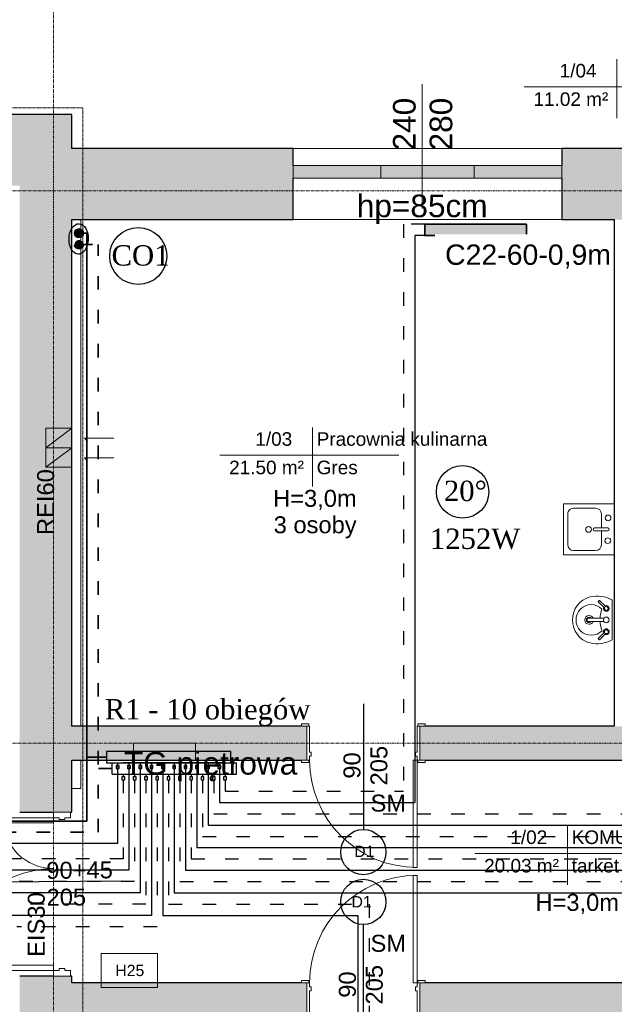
# Model space of a CAD drawing. Header units: inches. Extents: x -112469 to 885939, y -131046 to 286269.
# Tile 74 of 138: x 94495 to 99755, y -107776 to -99067. Entities that reach past the tile are written whole.
import ezdxf
from ezdxf.lldxf.tags import DXFTag

# ---------------------------------------------------------------- set-up
doc = ezdxf.new("R2010")
doc.units = ezdxf.units.IN
doc.header["$MEASUREMENT"] = 0
for name, pattern in [('ACAD_ISO03W100', [30, 12, -18]), ('Aligning Line 1_8_', [0.635, 0.3175, -0.3175]), ('Dash', [1.06, 0.53, -0.53]), ('Linia siatki', [0.9925, 0.47, -0.2175, 0.0875, -0.2175])]:
    doc.linetypes.add(name, pattern=pattern)
for name, color, linetype, lineweight in [('_IS_CO grzejniki', 1, 'Continuous', 35), ('_IS_CO opis', 26, 'Continuous', 25), ('_IS_CO powrót', 5, 'ACAD_ISO03W100', 30), ('_IS_CO zasilenie', 1, 'Continuous', 30), ('_IS_CT powrot', 242, 'ACAD_ISO03W100', 35), ('_IS_CT zasilenie', 248, 'Continuous', 35), ('A-AREA-IDEN', 251, 'Continuous', 9), ('A-DETL', 251, 'Continuous', 9), ('A-DETL-MEDM', 251, 'Continuous', 25), ('A-DETL-THIN', 251, 'Continuous', 9), ('A-DOOR', 251, 'Continuous', 9), ('A-DOOR-FRAM', 251, 'Continuous', 18), ('A-FLOR', 251, 'Continuous', 9), ('A-GLAZ', 251, 'Continuous', 9), ('A-WALL', 251, 'Continuous', 9), ('A-WALL-PATT', 254, 'Continuous', 25), ('G-ANNO-TEXT', 251, 'Continuous', 9), ('I-WALL', 251, 'Continuous', 9), ('P-SANR-FIXT', 251, 'Continuous', 9), ('S-GRID', 251, 'Continuous', 9)]:
    doc.layers.add(name, color=color, linetype=linetype, lineweight=lineweight)
for name, color, linetype in [('IS_Armatura_Therm', 7, 'SOLID'), ('IS_Rozdzielacze_Powrót', 5, 'Dash'), ('IS_Rozdzielacze_Zasilanie', 1, 'SOLID')]:
    doc.layers.add(name, color=color, linetype=linetype)
doc.styles.add('Arial', font='arial.ttf', dxfattribs={"height": 25})
doc.styles.add('Arial_1', font='arial.ttf', dxfattribs={"height": 12})
doc.styles.add('Arial_2', font='arial.ttf', dxfattribs={"height": 10})
doc.styles.add('Arial_3', font='arial.ttf', dxfattribs={"height": 15})
doc.styles.add('Arial_5', font='arial.ttf', dxfattribs={"height": 20})
doc.styles.add('krzysiek', font='times.ttf')
tags = doc.linetypes.add('SOLID', pattern=[10, 10, 0]).pattern_tags.tags
tags[6:7] = [DXFTag(74, 4), DXFTag(75, 0), DXFTag(340, '0'), DXFTag(46, 0.0), DXFTag(50, 0.0), DXFTag(44, 0.0), DXFTag(45, 0.0)]
tags[4:5] = [DXFTag(74, 4), DXFTag(75, 0), DXFTag(340, '0'), DXFTag(46, 0.0), DXFTag(50, 0.0), DXFTag(44, 0.0), DXFTag(45, 0.0)]

# ---------------------------------------------------------------- blocks, each defined once
blk = doc.blocks.new('Etyk_pom_1_mala - Etyk_pom_1_mala-219433-4_Poziom piętra')
at = {"layer": 'A-AREA-IDEN'}
for p, q in [((-0.0958, 0.1444), (-0.0958, -0.3781)), ((-0.9154, -0.1015), (0.6661, -0.1015))]:
    blk.add_line(p, q, dxfattribs=at)
blk = doc.blocks.new('Zlew kuchenny - typu wyspowego - 450 x 450mm-657858-4_Poziom piętra')
at = {"layer": 'P-SANR-FIXT'}
for p, q in [((-20.93, 22.27), (24.07, 22.27)), ((-20.93, -22.73), (-20.93, 22.27)), ((-12.04, 18.46), (15.18, 18.46)), ((24.07, 22.27), (24.07, -22.73)), ((-17.12, -6.22), (-17.12, 13.38)), ((20.26, 13.38), (20.26, -6.22)), ((0.3, -17.02), (0.3, -5.31)), ((2.84, -17.02), (2.84, -5.31)), ((0.3, -11.3), (-12.04, -11.3)), ((15.18, -11.3), (2.84, -11.3))]:
    blk.add_line(p, q, dxfattribs=at)
for centre, radius, start, end in [((-12.04, 13.38), 5.08, 90, 180), ((15.18, 13.38), 5.08, 360, 90), ((1.57, 0), 2.54, 360, 180), ((1.57, 0), 2.54, 180, 0), ((-12.04, -6.22), 5.08, 180, 270), ((1.57, -5.31), 1.27, 360, 180), ((15.18, -6.22), 5.08, 270, 0), ((-8.43, -17.02), 2.54, 0, 180), ((-8.43, -17.02), 2.54, 180, 0), ((1.57, -17.02), 1.27, 180, 0), ((11.73, -17.23), 2.54, 360, 180), ((11.73, -17.23), 2.54, 180, 0)]:
    blk.add_arc(centre, radius, start, end, dxfattribs=at)
blk = doc.blocks.new('Lavabo mural - 05 - 440mm x 350mm-346807-4_Poziom piętra')
at = {"layer": 'P-SANR-FIXT'}
for p, q in [((17.65, 0), (-17.65, 0)), ((-17.19, -11.05), (-11.74, -5.6)), ((-16.1, -12.14), (-10.65, -6.69)), ((-1.5, -21.49), (-1.5, -7.07)), ((1.5, -21.49), (1.5, -7.07)), ((16.41, -12.14), (10.96, -6.69)), ((17.5, -11.05), (12.05, -5.6))]:
    blk.add_line(p, q, dxfattribs=at)
for centre, radius, start, end in [((5.33, -13.08), 26.44, 150.36495, 193.63505), ((-5.33, -13.08), 26.44, 346.36495, 29.63505), ((-10.13, -5.07), 2.5, 0, 180), ((-10.13, -5.07), 2.5, 180, 207.05328), ((-10.13, -5.07), 1.7, 360, 180), ((-10.13, -5.07), 1.7, 180, 198.05956), ((-10.13, -5.07), 1.7, 198.05956, 360), ((-10.13, -5.07), 2.5, 242.94672, 0), ((0, -5.07), 2.5, 0, 180), ((0, -5.07), 2.5, 180, 0), ((10.43, -5.07), 2.5, 360, 180), ((10.43, -5.07), 2.5, 180, 297.05328), ((10.43, -5.07), 1.7, 0, 180), ((10.43, -5.07), 1.7, 180, 0), ((10.43, -5.07), 2.5, 332.94672, 360), ((0, -18.36), 13.5, 135.46291, 45.05561), ((-0.16, 16.03), 26.66, 249.19864, 267.10928), ((0, -20.36), 3.86, 112.88275, 180), ((-0.16, 16.03), 26.66, 273.5606, 291.31988), ((0, -20.36), 3.86, 360, 67.11782), ((-0.59, -14.51), 20.35, 193.63505, 271.65578), ((0, -20.36), 3.86, 180, 360), ((0, -20.36), 2.35, 129.68263, 180), ((0, -20.36), 2.35, 180, 360), ((0.59, -14.51), 20.35, 268.34422, 346.36495), ((0, -20.36), 2.35, 360, 50.3185)]:
    blk.add_arc(centre, radius, start, end, dxfattribs=at)
for centre, major_axis, ratio, start_param, end_param in [((-16.65, -11.59), (-0.545, 0.545), 0.274309, 0, 3.141593), ((16.95, -11.59), (0.545, 0.545), 0.274309, 3.141593, 6.283185), ((0, -21.49), (-1.5, 0), 0.428525, 0, 3.141593)]:
    blk.add_ellipse(centre, major_axis=major_axis, ratio=ratio, start_param=start_param, end_param=end_param, dxfattribs=at)
blk = doc.blocks.new('Aluminum_2 szybowe - 160x140 wymiana-631431-4_Poziom piętra')
at = {"layer": 'A-GLAZ'}
blk.add_hatch(color=256, dxfattribs=at).paths.add_polyline_path([(22.84, 7.73), (22.84, 19.16), (-137.16, 19.16), (-137.16, 7.73), (-117.44, 7.73)])
for p, q in [((-137.16, 19.16), (22.84, 19.16)), ((-137.16, 7.73), (-137.16, 19.16)), ((22.84, 19.16), (22.84, 7.73)), ((22.84, 7.73), (-137.16, 7.73))]:
    blk.add_line(p, q, dxfattribs=at)
blk = doc.blocks.new('Drzwi-korytarz-niesymetryczne-wpuszczane - 1350 x 2000mm-591046-4_Poziom piętra')
at = {"layer": 'A-DOOR', "lineweight": 18}
for p, q in [((-67.5, -6.365), (-67.5, 83.635)), ((-67.5, 83.635), (-63, 83.635)), ((-63, 83.635), (-63, -6.365)), ((67.5, 38.635), (63, 38.635)), ((63, 38.635), (63, -6.365)), ((67.5, -6.365), (67.5, 38.635)), ((-63, -6.365), (-67.5, -6.365)), ((63, -6.365), (67.5, -6.365))]:
    blk.add_line(p, q, dxfattribs=at)
at = {"layer": 'A-DOOR'}
for centre, radius, start, end in [((-67.5, -6.365), 90, 0, 90), ((67.5, -6.365), 45, 90, 180)]:
    blk.add_arc(centre, radius, start, end, dxfattribs=at)
at = {"layer": 'A-DOOR-FRAM'}
for p, q in [((-67.5, -6.365), (-72.5, -6.365)), ((-72.5, -6.365), (-72.5, -21.365)), ((-67.5, -11.34125), (-67.5, -6.365)), ((67.5, -6.365), (67.5, -11.34125)), ((72.5, -6.365), (67.5, -6.365)), ((72.5, -21.365), (72.5, -6.365)), ((-65.9125, -11.34125), (-67.5, -11.34125)), ((-67.5, -21.365), (-67.5, -16.44375)), ((-67.5, -16.44375), (-65.9125, -16.44375)), ((-65.9125, -16.44375), (-65.9125, -11.34125)), ((67.5, -11.34125), (65.9125, -11.34125)), ((65.9125, -11.34125), (65.9125, -16.44375)), ((65.9125, -16.44375), (67.5, -16.44375)), ((67.5, -16.44375), (67.5, -21.365)), ((-72.5, -21.365), (-67.5, -21.365)), ((67.5, -21.365), (72.5, -21.365))]:
    blk.add_line(p, q, dxfattribs=at)
blk = doc.blocks.new('wewnetrzne dwupanelowe - 900 x 2100mm-591853-4_Poziom piętra')
at = {"layer": 'A-DOOR', "lineweight": 18}
for p, q in [((47.5, 117.6825), (44, 117.6825)), ((44, 117.6825), (44, 22.6825)), ((47.5, 22.6825), (47.5, 117.6825)), ((44, 22.6825), (47.5, 22.6825))]:
    blk.add_line(p, q, dxfattribs=at)
at = {"layer": 'A-DOOR'}
for p, q in [((-48.135, 24.6825), (-54.635, 24.6825)), ((-54.635, 24.6825), (-54.635, 22.6825)), ((-54.635, 22.6825), (-48.135, 22.6825)), ((-48.135, 22.6825), (-48.135, 24.6825)), ((54.635, 24.6825), (48.135, 24.6825)), ((48.135, 24.6825), (48.135, 22.6825)), ((48.135, 22.6825), (54.635, 22.6825)), ((54.635, 22.6825), (54.635, 24.6825)), ((-48.135, -23.3175), (-54.635, -23.3175)), ((-54.635, -23.3175), (-54.635, -25.3175)), ((-54.635, -25.3175), (-48.135, -25.3175)), ((-48.135, -25.3175), (-48.135, -23.3175)), ((54.635, -23.3175), (48.135, -23.3175)), ((48.135, -23.3175), (48.135, -25.3175)), ((48.135, -25.3175), (54.635, -25.3175)), ((54.635, -25.3175), (54.635, -23.3175))]:
    blk.add_line(p, q, dxfattribs=at)
blk.add_arc((47.5, 22.6825), 95, 90, 180, dxfattribs=at)
at = {"layer": 'A-DOOR-FRAM'}
for p, q in [((-47.5, 22.6825), (-50, 22.6825)), ((-50, 22.6825), (-50, -23.3175)), ((-47.5, 19.1825), (-47.5, 22.6825)), ((-46.23, 19.1825), (-47.5, 19.1825)), ((-46.23, 15.69), (-46.23, 19.1825)), ((47.5, 19.1825), (46.23, 19.1825)), ((46.23, 19.1825), (46.23, 15.69)), ((47.5, 22.6825), (47.5, 19.1825)), ((50, 22.6825), (47.5, 22.6825)), ((50, -23.3175), (50, 22.6825)), ((-47.5, -23.3175), (-47.5, 15.69)), ((-47.5, 15.69), (-46.23, 15.69)), ((46.23, 15.69), (47.5, 15.69)), ((47.5, 15.69), (47.5, -23.3175)), ((-50, -23.3175), (-47.5, -23.3175)), ((47.5, -23.3175), (50, -23.3175))]:
    blk.add_line(p, q, dxfattribs=at)
blk = doc.blocks.new('wewnetrzne dwupanelowe - 900 x 2100mm-640922-4_Poziom piętra')
at = {"layer": 'A-DOOR'}
for p, q in [((-54.635, 17.3175), (-48.135, 17.3175)), ((-54.635, 15.3175), (-54.635, 17.3175)), ((-48.135, 15.3175), (-54.635, 15.3175)), ((-48.135, 17.3175), (-48.135, 15.3175)), ((48.135, 17.3175), (54.635, 17.3175)), ((48.135, 15.3175), (48.135, 17.3175)), ((54.635, 15.3175), (48.135, 15.3175)), ((54.635, 17.3175), (54.635, 15.3175)), ((-54.635, -14.6825), (-48.135, -14.6825)), ((-54.635, -16.6825), (-54.635, -14.6825)), ((-48.135, -16.6825), (-54.635, -16.6825)), ((-48.135, -14.6825), (-48.135, -16.6825)), ((48.135, -14.6825), (54.635, -14.6825)), ((48.135, -16.6825), (48.135, -14.6825)), ((54.635, -16.6825), (48.135, -16.6825)), ((54.635, -14.6825), (54.635, -16.6825))]:
    blk.add_line(p, q, dxfattribs=at)
at = {"layer": 'A-DOOR', "lineweight": 18}
for p, q in [((44, -14.6825), (47.5, -14.6825)), ((44, -109.6825), (44, -14.6825)), ((47.5, -14.6825), (47.5, -109.6825)), ((47.5, -109.6825), (44, -109.6825))]:
    blk.add_line(p, q, dxfattribs=at)
at = {"layer": 'A-DOOR'}
blk.add_arc((47.5, -14.6825), 95, 180, 270, dxfattribs=at)
at = {"layer": 'A-DOOR-FRAM'}
for p, q in [((-50, 15.3175), (-47.5, 15.3175)), ((-50, -14.6825), (-50, 15.3175)), ((-47.5, 15.3175), (-47.5, -7.69)), ((47.5, 15.3175), (50, 15.3175)), ((47.5, -7.69), (47.5, 15.3175)), ((50, 15.3175), (50, -14.6825)), ((-47.5, -7.69), (-46.23, -7.69)), ((-46.23, -7.69), (-46.23, -11.1825)), ((46.23, -7.69), (47.5, -7.69)), ((46.23, -11.1825), (46.23, -7.69)), ((-47.5, -14.6825), (-50, -14.6825)), ((-47.5, -11.1825), (-47.5, -14.6825)), ((-46.23, -11.1825), (-47.5, -11.1825)), ((47.5, -11.1825), (46.23, -11.1825)), ((47.5, -14.6825), (47.5, -11.1825)), ((50, -14.6825), (47.5, -14.6825))]:
    blk.add_line(p, q, dxfattribs=at)
blk = doc.blocks.new('PIĘTRO')
at = {"layer": 'A-WALL-PATT', "lineweight": 9}
h = blk.add_hatch(color=251, dxfattribs=at)
h.paths.add_polyline_path([(17964.73, -431.43), (18592.2, -431.43), (18592.2, 198.57), (17852.2, 198.57), (17852.2, -431.43)])
h.paths.add_polyline_path([(15592.2, -431.43), (16452.2, -431.43), (16452.2, 198.57), (14817.2, 198.57), (14817.2, -431.43), (15112.2, -431.43)])
h.paths.add_polyline_path([(13417.2, -431.43), (13417.2, 198.57), (13042.2, 198.57), (13042.2, -431.43)])
h = blk.add_hatch(color=251, dxfattribs=at)
h.paths.add_polyline_path([(18592.2, -15201.43), (19052.2, -15201.43), (19052.2, -7421.43), (18592.2, -7421.43), (18592.2, -15051.43)])
h.paths.add_polyline_path([(18892.2, -5971.43), (19052.2, -5971.43), (19052.2, 198.57), (18592.2, 198.57), (18592.2, -5971.43)])
h = blk.add_hatch(color=251, dxfattribs=at)
h.paths.add_polyline_path([(23852.2, -731.43), (24052.2, -731.43), (24052.2, -101.43), (23386.8, -101.43), (23386.8, -731.43)])
h.paths.add_polyline_path([(19052.2, -731.43), (21012.2, -731.43), (21012.2, -101.43), (19052.2, -101.43)])
h = blk.add_hatch(color=251, dxfattribs=at)
h.paths.add_polyline_path([(24664.4, -5511.43), (24664.4, -5211.43), (22132.2, -5211.43), (22132.2, -5511.43), (24454.07, -5511.43)])
h.paths.add_polyline_path([(21132.2, -5511.43), (21132.2, -5211.43), (19052.2, -5211.43), (19052.2, -5511.43), (21085.85, -5511.43)])
h = blk.add_hatch(color=251, dxfattribs=at)
h.paths.add_polyline_path([(29222.2, -7941.43), (29222.2, -7481.43), (27322.2, -7481.43), (27322.2, -7941.43), (27698.75, -7941.43)])
h.paths.add_polyline_path([(22132.2, -7941.43), (26322.2, -7941.43), (26322.2, -7481.43), (22132.2, -7481.43), (22132.2, -7551.35)])
h.paths.add_polyline_path([(21085.85, -7941.43), (21132.2, -7941.43), (21132.2, -7481.43), (19052.2, -7481.43), (19052.2, -7941.43), (20832.2, -7941.43)])
at = {"layer": 'A-DETL', "color": 251, "linetype": 'Aligning Line 1_8_', "lineweight": 18}
for p in [(15191.51, 258.16), (19151.51, -7981.84)]:
    blk.add_line(p, (19151.51, 258.16), dxfattribs=at)
at = {"layer": 'A-DETL', "color": 251, "lineweight": 18}
for p, q in [((19052.2, -2576.46), (18822.2, -2748.54)), ((18822.2, -2576.46), (18822.2, -2748.54)), ((19052.2, -2576.46), (18822.2, -2576.46)), ((19052.2, -2748.54), (19052.2, -2576.46)), ((19164.21, -2664.74), (19192.5, -2693.02)), ((19424.21, -2664.74), (19164.21, -2664.74)), ((19164.21, -2664.74), (19424.21, -2664.74)), ((19052.2, -2748.54), (18822.2, -2920.63)), ((18822.2, -2748.54), (18822.2, -2920.63)), ((19052.2, -2748.54), (18822.2, -2748.54)), ((18822.2, -2748.54), (19052.2, -2748.54)), ((19052.2, -2920.63), (19052.2, -2748.54)), ((19164.21, -2836.83), (19192.5, -2865.11)), ((19424.21, -2836.83), (19164.21, -2836.83)), ((19164.21, -2836.83), (19424.21, -2836.83)), ((18822.2, -2920.63), (19052.2, -2920.63))]:
    blk.add_line(p, q, dxfattribs=at)
at = {"layer": 'A-DETL-MEDM', "color": 251}
for p, q in [((21632.2, -5015.22), (21632.2, -6125.22)), ((19495.82, -6581.62), (18385.88, -6592.35)), ((21632.2, -8075.79), (21632.2, -6965.79))]:
    blk.add_line(p, q, dxfattribs=at)
for centre in [(21632.2, -6325.22), (21632.2, -6765.79)]:
    blk.add_circle(centre, 200, dxfattribs=at)
at = {"layer": 'A-DETL-THIN', "color": 251}
for p, q in [((22151.8, 467.55), (22151.8, -632.45)), ((20147.11, -5361.43), (19597.67, -5361.43)), ((19597.67, -5361.43), (19597.67, -5511.43)), ((20147.11, -5511.43), (20147.11, -5361.43)), ((19597.67, -5511.43), (20147.11, -5511.43)), ((19311.55, -7521.43), (19311.55, -7221.43)), ((19311.55, -7221.43), (19811.55, -7221.43)), ((19811.55, -7221.43), (19811.55, -7521.43)), ((19811.55, -7521.43), (19311.55, -7521.43))]:
    blk.add_line(p, q, dxfattribs=at)
at = {"layer": 'A-FLOR', "color": 251}
for p, q in [((19132.2, -731.43), (19132.2, -5211.43)), ((19132.2, -5511.43), (19132.2, -5761.43)), ((19132.2, -5761.43), (19052.2, -5761.43))]:
    blk.add_line(p, q, dxfattribs=at)
at = {"layer": 'A-WALL', "color": 251, "lineweight": 25}
for p, q in [((19052.2, 198.57), (17852.2, 198.57)), ((19052.2, -101.43), (19052.2, 198.57)), ((21012.2, -101.43), (19052.2, -101.43)), ((21012.2, -251.43), (21012.2, -101.43)), ((23386.8, -101.43), (23386.8, -251.43)), ((25282.2, -101.43), (23386.8, -101.43)), ((21012.2, -731.43), (21012.2, -365.73)), ((23386.8, -365.73), (23386.8, -731.43)), ((19052.2, -731.43), (21012.2, -731.43)), ((19052.2, -5211.43), (19052.2, -731.43)), ((23386.8, -731.43), (23852.2, -731.43)), ((21085.85, -5211.43), (19052.2, -5211.43)), ((23852.2, -5211.43), (22178.55, -5211.43)), ((19052.2, -5511.43), (21085.85, -5511.43)), ((19052.2, -5971.43), (19052.2, -5511.43)), ((22178.55, -5511.43), (25555.85, -5511.43)), ((18592.2, -5971.43), (18892.2, -5971.43)), ((19042.2, -5971.43), (19052.2, -5971.43)), ((18892.2, -7421.43), (18592.2, -7421.43)), ((19052.2, -7421.43), (19042.2, -7421.43)), ((19052.2, -7481.43), (19052.2, -7421.43)), ((21085.85, -7481.43), (19052.2, -7481.43)), ((26275.85, -7481.43), (22178.55, -7481.43))]:
    blk.add_line(p, q, dxfattribs=at)
at = {"layer": 'A-WALL', "color": 251}
for p, q in [((21012.2, -101.43), (23386.8, -101.43)), ((23386.8, -731.43), (21012.2, -731.43))]:
    blk.add_line(p, q, dxfattribs=at)
at = {"layer": 'I-WALL', "color": 251, "lineweight": 25}
blk.add_line((23852.2, -731.43), (23852.2, -5211.43), dxfattribs=at)
at = {"layer": 'S-GRID', "color": 251, "linetype": 'Linia siatki'}
for p, q in [((18892.2, 3814.58), (18892.2, -22310.93)), ((-1420.75, -476.43), (33508.1, -476.43)), ((-1420.75, -5361.43), (33508.1, -5361.43))]:
    blk.add_line(p, q, dxfattribs=at)
at = {"layer": 'A-AREA-IDEN', "color": 251, "xscale": 999.9999999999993, "yscale": 999.9999999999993, "zscale": 999.9999999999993}
for p in [(23970.68, 544.22), (21278.56, -2713.37), (23534.19, -6235.36)]:
    blk.add_blockref('Etyk_pom_1_mala - Etyk_pom_1_mala-219433-4_Poziom piętra', p, dxfattribs=at)
at = {"layer": 'A-DOOR', "color": 251, "xscale": 10, "yscale": 10, "zscale": 10}
for name, p in [('wewnetrzne dwupanelowe - 900 x 2100mm-640922-4_Poziom piętra', (21632.2, -5364.6)), ('wewnetrzne dwupanelowe - 900 x 2100mm-591853-4_Poziom piętra', (21632.2, -7708.25))]:
    blk.add_blockref(name, p, dxfattribs=at)
at = {"layer": 'A-DOOR', "color": 251, "xscale": 10, "yscale": 10, "zscale": 10, "rotation": 89.99999999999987}
blk.add_blockref('Drzwi-korytarz-niesymetryczne-wpuszczane - 1350 x 2000mm-591046-4_Poziom piętra', (18828.55, -6696.43), dxfattribs=at)
at = {"layer": 'A-GLAZ', "color": 251, "xscale": 10, "yscale": 10, "zscale": 10}
for p in [(22383.8, -442.99), (23158.4, -442.99)]:
    blk.add_blockref('Aluminum_2 szybowe - 160x140 wymiana-631431-4_Poziom piętra', p, dxfattribs=at)
at = {"layer": 'P-SANR-FIXT', "color": 251, "xscale": 10, "yscale": 10, "zscale": 10}
for name, p, rotation in [('Zlew kuchenny - typu wyspowego - 450 x 450mm-657858-4_Poziom piętra', (23624.86, -3486.54), 89.99999999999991), ('Lavabo mural - 05 - 440mm x 350mm-346807-4_Poziom piętra', (23832.2, -4271.72), 269.9999999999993)]:
    blk.add_blockref(name, p, dxfattribs=dict(at, rotation=rotation))
at = {"layer": 'A-AREA-IDEN', "color": 251, "char_height": 120, "attachment_point": 1, "style": 'Arial_1'}
for s, insert, width in [('1/04', (23368.77, 645.93), 424.8944), ('11.02 m²', (23137.41, 394.22), 857.8056), ('1/03', (20676.65, -2611.65), 424.8944), ('Pracownia kulinarna', (21219.43, -2611.65), 1948.1006), ('21.50 m²', (20445.29, -2863.36), 857.8056), ('Gres', (21219.43, -2863.36), 472.9956), ('1/02', (22932.28, -6133.65), 424.8944), ('KOMUNIKACJA', (23475.06, -6133.65), 1563.2906), ('20.03 m²', (22700.92, -6385.36), 857.8056), ('tarket', (23475.06, -6385.36), 553.1644)]:
    blk.add_mtext(s, dxfattribs=dict(at, insert=insert, width=width))
at = {"layer": 'G-ANNO-TEXT', "color": 251, "attachment_point": 1}
for s, insert, char_height, width, rotation, style in [('240', (21894.51, -119.66), 200, 577.215, 90, 'Arial_5'), ('280', (22218.62, -119.66), 200, 577.215, 90, 'Arial_5'), ('REI60', (18746.36, -3520.63), 150, 713.5019, 90, 'Arial_3'), ('90', (21456.35, -5675.85), 150, 288.6075, 90, 'Arial_3'), ('205', (21694.48, -5735.38), 150, 432.9112, 90, 'Arial_3'), ('90+45', (18827.02, -6412.23), 150, 729.5356, 0.553767, 'Arial_3'), ('205', (18829.32, -6650.35), 150, 432.9112, 0.553767, 'Arial_3'), ('EIS30', (18663.66, -7251.43), 150, 697.4681, 90, 'Arial_3'), ('90', (21415.69, -7613.5), 150, 288.6075, 90, 'Arial_3'), ('205', (21653.82, -7673.03), 150, 432.9112, 90, 'Arial_3')]:
    blk.add_mtext(s, dxfattribs=dict(at, insert=insert, char_height=char_height, width=width, rotation=rotation, style=style))
for s, insert, char_height, width, style in [('hp=85cm', (21574.32, -509.74), 200, 1435.0206, 'Arial_5'), ('H=3,0m', (20833.76, -3121.3), 150, 913.9237, 'Arial_3'), ('3 osoby', (20838.81, -3355.33), 150, 873.8394, 'Arial_3'), ('TG pi', (19514.75, -5439.68), 200, 841.7719, 'Arial_5'), ('ętrowa', (20209.28, -5439.68), 200, 1018.1431, 'Arial_5'), ('SM', (21695.62, -5816.76), 150, 384.81, 'Arial_3'), ('D1', (21551.71, -6268.83), 100, 216.4556, 'Arial_2'), ('H=3,0m', (23154.54, -6694.99), 150, 913.9237, 'Arial_3'), ('D1', (21527.69, -6714.54), 100, 216.4556, 'Arial_2'), ('SM', (21695.62, -7056.76), 150, 384.81, 'Arial_3'), ('H25', (19438.47, -7321.72), 100, 304.6413, 'Arial_2')]:
    blk.add_mtext(s, dxfattribs=dict(at, insert=insert, char_height=char_height, width=width, style=style))

msp = doc.modelspace()

# ---------------------------------------------------------------- block references
at = {"layer": '_IS_CO zasilenie', "ltscale": 10}
msp.add_blockref('PIĘTRO', (75903.1, -100104.2), dxfattribs=at)

# ---------------------------------------------------------------- next in the draw order: hatches: boundary and pattern name
at = {"layer": '_IS_CO grzejniki'}
h = msp.add_hatch(color=256, dxfattribs=at)
h.dxf.hatch_style = 1
edge = h.paths.add_edge_path()
edge.add_line((98978.5, -100976.7), (98978.5, -100876.7))
edge.add_line((98678.5, -100876.7), (98078.5, -100876.7))
edge.add_line((98078.5, -100876.7), (98078.5, -100976.7))
edge.add_line((98078.5, -100976.7), (98678.5, -100976.7))
at = {"layer": '_IS_CO powrót', "ltscale": 10}
msp.add_hatch(color=256, dxfattribs=at).paths.add_polyline_path([(95019.1, -101095.4, 1), (95019.1, -101015.4, 1)])
at = {"layer": '_IS_CO zasilenie', "ltscale": 10}
msp.add_hatch(color=256, dxfattribs=at).paths.add_polyline_path([(95018.8, -100995.6, 1), (95018.8, -100915.6, 1)])

# ---------------------------------------------------------------- next in the draw order: linework, layer by layer
msp.add_ellipse((95016.7, -101006.7), major_axis=(5.1, 135.2), ratio=0.629138)
at = {"layer": '_IS_CO grzejniki'}
msp.add_lwpolyline([(98978.5, -100976.7), (98978.5, -100876.7), (98078.5, -100876.7), (98078.5, -100976.7)], close=True, dxfattribs=at)
at = {"layer": '_IS_CO opis', "lineweight": -3, "ltscale": 15}
for centre, radius in [((95543.6, -101157.6), 252.1), ((98413.3, -103243), 232.3)]:
    msp.add_circle(centre, radius, dxfattribs=at)
at = {"layer": '_IS_CO powrót', "ltscale": 10}
for p, q in [((98078.5, -100876.7), (97890.5, -100876.7)), ((97890.5, -100876.7), (97890.5, -105890.2)), ((95412, -105789.3), (95412, -106490.2)), ((95511.9, -105789.3), (95511.9, -106690.2)), ((95611.9, -105789.3), (95611.9, -106890.2)), ((95711.9, -105789.3), (95711.9, -106990.2)), ((95811.9, -105789.3), (95811.9, -106890.2)), ((95911.9, -105789.3), (95911.9, -106690.2)), ((96011.9, -105789.3), (96011.9, -106490.2)), ((96111.9, -105789.3), (96111.9, -106290.2)), ((96211.9, -105789.3), (96211.9, -106090.2)), ((96312, -105789.3), (96312, -105890.2)), ((96312, -105890.2), (97890.5, -105890.2)), ((96211.9, -106090.2), (102045.7, -106090.2)), ((96111.9, -106290.2), (103145.7, -106290.2)), ((95412, -106490.2), (90499, -106490.2)), ((96011.9, -106490.2), (105025.3, -106490.2)), ((95511.9, -106690.2), (92387.7, -106690.2)), ((95911.9, -106690.2), (103124.8, -106690.2)), ((95611.9, -106890.2), (92937.6, -106890.2)), ((95811.9, -106890.2), (97585.3, -106890.2)), ((97585.3, -106890.2), (97585.3, -115208.1)), ((95711.9, -107090.2), (94468.7, -107090.2))]:
    msp.add_line(p, q, dxfattribs=at)
msp.add_circle((95018.8, -101055.2), 40, dxfattribs=at)
at = {"layer": '_IS_CO zasilenie', "ltscale": 10}
for p, q in [((98078.5, -100976.7), (97990.5, -100976.7)), ((97990.5, -100976.7), (97990.5, -105990.2)), ((95362, -105689.3), (95362, -106354.5)), ((95462, -105689.3), (95462, -106590.2)), ((95562, -105689.3), (95562, -106790.2)), ((95662, -105689.3), (95662, -106990.2)), ((95762, -105689.3), (95762, -106990.2)), ((95862, -105689.3), (95862, -106790.2)), ((95962, -105689.3), (95962, -106590.2)), ((96061.9, -105689.3), (96061.9, -106390.2)), ((96162, -105689.3), (96162, -106190.2)), ((96262, -105689.3), (96262, -105990.2)), ((96262, -105990.2), (97990.5, -105990.2)), ((96162, -106190.2), (102145.7, -106190.2)), ((95362, -106354.5), (90399, -106354.5)), ((96061.9, -106390.2), (103245.7, -106390.2)), ((95462, -106590.2), (92287.7, -106590.2)), ((95962, -106590.2), (105125.3, -106590.2)), ((95562, -106790.2), (92837.6, -106790.2)), ((95862, -106790.2), (103024.8, -106790.2)), ((95662, -106990.2), (94368.7, -106990.2)), ((95762, -106990.2), (97485.3, -106990.2)), ((97485.3, -106990.2), (97485.3, -115208.1))]:
    msp.add_line(p, q, dxfattribs=at)
msp.add_circle((95019.1, -100955.4), 40, dxfattribs=at)
at = {"layer": '_IS_CT powrot', "ltscale": 10}
for p, q in [((95018.8, -101055.2), (95190.6, -101055.2)), ((95190.6, -106254.5), (95190.6, -101055.2)), ((95312, -105689.3), (95190.6, -105689.3)), ((88343.6, -106254.5), (95190.6, -106254.5))]:
    msp.add_line(p, q, dxfattribs=at)
at = {"layer": '_IS_CT zasilenie', "ltscale": 10}
for p, q in [((95019.1, -100955.4), (95090.6, -100955.4)), ((95090.6, -106154.5), (95090.6, -100955.4)), ((95262, -105589.3), (95090.6, -105589.3)), ((88443.6, -106154.5), (95090.6, -106154.5))]:
    msp.add_line(p, q, dxfattribs=at)
at = {"layer": 'IS_Armatura_Therm', "color": 0, "lineweight": 30}
for p, q in [((95374.5, -105664.3), (95349.5, -105664.3)), ((95349.5, -105664.3), (95374.5, -105689.3)), ((95349.5, -105664.3), (95349.5, -105689.3)), ((95349.5, -105689.3), (95374.5, -105689.3)), ((95362, -105639.3), (95362, -105664.3)), ((95374.5, -105689.3), (95374.5, -105664.3)), ((95474.5, -105664.3), (95449.5, -105664.3)), ((95449.5, -105664.3), (95474.5, -105689.3)), ((95449.5, -105664.3), (95449.5, -105689.3)), ((95449.5, -105689.3), (95474.5, -105689.3)), ((95462, -105639.3), (95462, -105664.3)), ((95474.5, -105689.3), (95474.5, -105664.3)), ((95574.5, -105664.3), (95549.5, -105664.3)), ((95549.5, -105664.3), (95574.5, -105689.3)), ((95549.5, -105664.3), (95549.5, -105689.3)), ((95549.5, -105689.3), (95574.5, -105689.3)), ((95562, -105639.3), (95562, -105664.3)), ((95574.5, -105689.3), (95574.5, -105664.3)), ((95674.5, -105664.3), (95649.5, -105664.3)), ((95649.5, -105664.3), (95674.5, -105689.3)), ((95649.5, -105664.3), (95649.5, -105689.3)), ((95649.5, -105689.3), (95674.5, -105689.3)), ((95662, -105639.3), (95662, -105664.3)), ((95674.5, -105689.3), (95674.5, -105664.3)), ((95749.5, -105664.3), (95749.5, -105689.3)), ((95774.5, -105664.3), (95749.5, -105664.3)), ((95749.5, -105664.3), (95774.5, -105689.3)), ((95749.5, -105689.3), (95774.5, -105689.3)), ((95762, -105639.3), (95762, -105664.3)), ((95774.5, -105689.3), (95774.5, -105664.3)), ((95849.5, -105664.3), (95849.5, -105689.3)), ((95874.5, -105664.3), (95849.5, -105664.3)), ((95849.5, -105664.3), (95874.5, -105689.3)), ((95849.5, -105689.3), (95874.5, -105689.3)), ((95862, -105639.3), (95862, -105664.3)), ((95874.5, -105689.3), (95874.5, -105664.3)), ((95949.5, -105664.3), (95949.5, -105689.3)), ((95974.5, -105664.3), (95949.5, -105664.3)), ((95949.5, -105664.3), (95974.5, -105689.3)), ((95949.5, -105689.3), (95974.5, -105689.3)), ((95962, -105639.3), (95962, -105664.3)), ((95974.5, -105689.3), (95974.5, -105664.3)), ((96049.5, -105664.3), (96049.5, -105689.3)), ((96074.5, -105664.3), (96049.5, -105664.3)), ((96049.5, -105664.3), (96074.5, -105689.3)), ((96049.5, -105689.3), (96074.5, -105689.3)), ((96062, -105639.3), (96062, -105664.3)), ((96074.5, -105689.3), (96074.5, -105664.3)), ((96149.5, -105664.3), (96149.5, -105689.3)), ((96174.5, -105664.3), (96149.5, -105664.3)), ((96149.5, -105664.3), (96174.5, -105689.3)), ((96149.5, -105689.3), (96174.5, -105689.3)), ((96162, -105639.3), (96162, -105664.3)), ((96174.5, -105689.3), (96174.5, -105664.3)), ((96249.5, -105664.3), (96249.5, -105689.3)), ((96274.5, -105664.3), (96249.5, -105664.3)), ((96249.5, -105664.3), (96274.5, -105689.3)), ((96249.5, -105689.3), (96274.5, -105689.3)), ((96262, -105639.3), (96262, -105664.3)), ((96274.5, -105689.3), (96274.5, -105664.3)), ((95399.5, -105764.3), (95399.5, -105789.3)), ((95424.5, -105764.3), (95399.5, -105764.3)), ((95399.5, -105789.3), (95424.5, -105789.3)), ((95412, -105739.3), (95412, -105764.3)), ((95424.5, -105789.3), (95424.5, -105764.3)), ((95499.5, -105764.3), (95499.5, -105789.3)), ((95524.5, -105764.3), (95499.5, -105764.3)), ((95499.5, -105789.3), (95524.5, -105789.3)), ((95512, -105739.3), (95512, -105764.3)), ((95524.5, -105789.3), (95524.5, -105764.3)), ((95599.5, -105764.3), (95599.5, -105789.3)), ((95624.5, -105764.3), (95599.5, -105764.3)), ((95599.5, -105789.3), (95624.5, -105789.3)), ((95612, -105739.3), (95612, -105764.3)), ((95624.5, -105789.3), (95624.5, -105764.3)), ((95699.5, -105764.3), (95699.5, -105789.3)), ((95724.5, -105764.3), (95699.5, -105764.3)), ((95699.5, -105789.3), (95724.5, -105789.3)), ((95712, -105739.3), (95712, -105764.3)), ((95724.5, -105789.3), (95724.5, -105764.3)), ((95799.5, -105764.3), (95799.5, -105789.3)), ((95824.5, -105764.3), (95799.5, -105764.3)), ((95799.5, -105789.3), (95824.5, -105789.3)), ((95812, -105739.3), (95812, -105764.3)), ((95824.5, -105789.3), (95824.5, -105764.3)), ((95899.5, -105764.3), (95899.5, -105789.3)), ((95924.5, -105764.3), (95899.5, -105764.3)), ((95899.5, -105789.3), (95924.5, -105789.3)), ((95912, -105739.3), (95912, -105764.3)), ((95924.5, -105789.3), (95924.5, -105764.3)), ((95999.5, -105764.3), (95999.5, -105789.3)), ((96024.5, -105764.3), (95999.5, -105764.3)), ((95999.5, -105789.3), (96024.5, -105789.3)), ((96012, -105739.3), (96012, -105764.3)), ((96024.5, -105789.3), (96024.5, -105764.3)), ((96099.5, -105764.3), (96099.5, -105789.3)), ((96124.5, -105764.3), (96099.5, -105764.3)), ((96099.5, -105789.3), (96124.5, -105789.3)), ((96112, -105739.3), (96112, -105764.3)), ((96124.5, -105789.3), (96124.5, -105764.3)), ((96199.5, -105764.3), (96199.5, -105789.3)), ((96224.5, -105764.3), (96199.5, -105764.3)), ((96199.5, -105789.3), (96224.5, -105789.3)), ((96212, -105739.3), (96212, -105764.3)), ((96224.5, -105789.3), (96224.5, -105764.3)), ((96299.5, -105764.3), (96299.5, -105789.3)), ((96324.5, -105764.3), (96299.5, -105764.3)), ((96299.5, -105789.3), (96324.5, -105789.3)), ((96312, -105739.3), (96312, -105764.3)), ((96324.5, -105789.3), (96324.5, -105764.3))]:
    msp.add_line(p, q, dxfattribs=at)
at = {"layer": 'IS_Rozdzielacze_Powrót', "color": 0, "linetype": 'SOLID', "lineweight": 30}
for p, q in [((96312, -105639.3), (95412, -105639.3)), ((96312, -105639.3), (96312, -105639.3)), ((96412, -105739.3), (96412, -105639.3)), ((95312, -105739.3), (96412, -105739.3))]:
    msp.add_line(p, q, dxfattribs=at)
at = {"layer": 'IS_Rozdzielacze_Zasilanie', "color": 0, "lineweight": 30}
for p, q in [((96362, -105539.3), (95262, -105539.3)), ((95262, -105539.3), (95262, -105639.3)), ((96262, -105539.3), (96262, -105539.3)), ((96362, -105639.3), (96362, -105539.3)), ((95262, -105639.3), (96412, -105639.3)), ((95312, -105739.3), (95312, -105639.3))]:
    msp.add_line(p, q, dxfattribs=at)

# ---------------------------------------------------------------- next in the draw order: texts
at = {"layer": '_IS_CO opis', "ltscale": 15, "char_height": 180, "attachment_point": 1, "style": 'krzysiek'}
for s, insert, width in [('CO1', (95307.6, -101061.9), 751.985), ('20%%D', (98247.5, -103144.9), 380.431), ('1252W', (98123.4, -103568.1), 999.971), ('R1 - 10 obiegów', (95248.2, -105076.1), 1794.477)]:
    msp.add_mtext(s, dxfattribs=dict(at, insert=insert, width=width))
at = {"layer": '_IS_CO opis', "ltscale": 15, "insert": (98258.4, -101055.4), "char_height": 180, "width": 1146.961, "attachment_point": 1, "style": 'Arial', "bg_fill": 2}
msp.add_mtext('C22-60-0,9m', dxfattribs=at)

doc.saveas('drawing.dxf')
